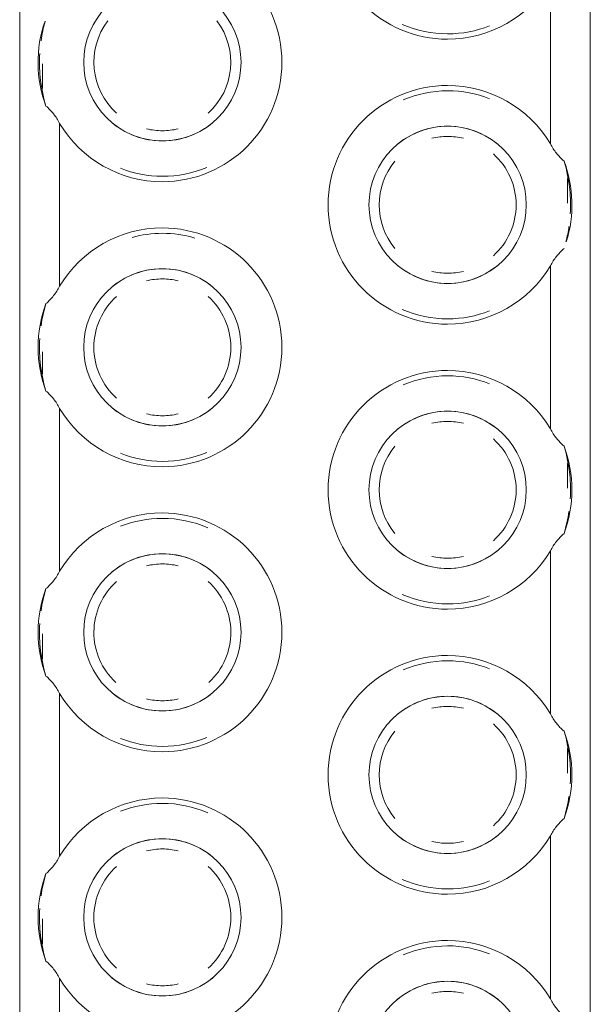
# Model space of a CAD drawing. Header units: millimetres. Extents: x 198345 to 441227, y -23587 to 80066.
# Tile 65 of 79: x 376442 to 376492, y 62467 to 62554. Entities that reach past the tile are written whole.
import ezdxf

# ---------------------------------------------------------------- set-up
doc = ezdxf.new("R2010")
doc.units = ezdxf.units.MM
doc.layers.add('CA_IMPORTY18', color=8, linetype='Continuous', lineweight=9)

# ---------------------------------------------------------------- blocks, each defined once
blk = doc.blocks.new('ocelová kce final - 11542_003_OK-HALA_TaO-2_ET_AciS_2025-05-29_upr_dwg-2597525-PŮDORYS _6_160 _ vestavek V9')
at = {"layer": 'CA_IMPORTY18', "color": 57}
for p, q in [((264645, 62775), (264645, 62375)), ((264645, 62775), (264645, 62375)), ((264695, 62375), (264695, 62775)), ((264695, 62375), (264695, 62775)), ((264691.5, 62542.854), (264691.5, 62557.146)), ((264647, 62547.69), (264647, 62549.866)), ((264647, 62547.69), (264647, 62549.866)), ((264647, 62547.69), (264647, 62549.866)), ((264647, 62547.69), (264647, 62549.866)), ((264647, 62547.69), (264647, 62549.866)), ((264647, 62547.69), (264647, 62549.866)), ((264647, 62547.69), (264647, 62549.866)), ((264648.5, 62544.646), (264648.5, 62530.354)), ((264693, 62537.634), (264693, 62539.81)), ((264693, 62537.634), (264693, 62539.81)), ((264693, 62537.634), (264693, 62539.81)), ((264693, 62537.634), (264693, 62539.81)), ((264693, 62537.634), (264693, 62539.81)), ((264693, 62537.634), (264693, 62539.81)), ((264693, 62537.634), (264693, 62539.81)), ((264691.5, 62517.854), (264691.5, 62532.146)), ((264647, 62522.69), (264647, 62524.611)), ((264647, 62522.69), (264647, 62524.611)), ((264647, 62522.69), (264647, 62524.611)), ((264647, 62522.69), (264647, 62524.611)), ((264647, 62522.69), (264647, 62524.611)), ((264647, 62522.69), (264647, 62524.611)), ((264647, 62522.69), (264647, 62524.611)), ((264648.5, 62519.646), (264648.5, 62505.354)), ((264693, 62512.634), (264693, 62514.81)), ((264693, 62512.634), (264693, 62514.81)), ((264693, 62512.634), (264693, 62514.81)), ((264693, 62512.634), (264693, 62514.81)), ((264693, 62512.634), (264693, 62514.81)), ((264693, 62512.634), (264693, 62514.81)), ((264693, 62512.634), (264693, 62514.81)), ((264691.5, 62492.854), (264691.5, 62507.146)), ((264647, 62497.69), (264647, 62499.866)), ((264647, 62497.69), (264647, 62499.866)), ((264647, 62497.69), (264647, 62499.866)), ((264647, 62497.69), (264647, 62499.866)), ((264647, 62497.69), (264647, 62499.866)), ((264647, 62497.69), (264647, 62499.866)), ((264647, 62497.69), (264647, 62499.866)), ((264648.5, 62494.646), (264648.5, 62480.354)), ((264693, 62487.634), (264693, 62489.81)), ((264693, 62487.634), (264693, 62489.81)), ((264693, 62487.634), (264693, 62489.81)), ((264693, 62487.634), (264693, 62489.81)), ((264693, 62487.634), (264693, 62489.81)), ((264693, 62487.634), (264693, 62489.81)), ((264693, 62487.634), (264693, 62489.81)), ((264691.5, 62467.854), (264691.5, 62482.146)), ((264647, 62472.69), (264647, 62474.866)), ((264647, 62472.69), (264647, 62474.866)), ((264647, 62472.69), (264647, 62474.866)), ((264647, 62472.69), (264647, 62474.866)), ((264647, 62472.69), (264647, 62474.866)), ((264647, 62472.69), (264647, 62474.866)), ((264647, 62472.69), (264647, 62474.866)), ((264648.5, 62469.646), (264648.5, 62455.354))]:
    blk.add_line(p, q, dxfattribs=at)
for centre, radius, start, end in [((264682.5, 62562.5), 10.472, 90, 270), ((264657.5, 62550), 10.472, 270, 90), ((264682.5, 62562.5), 10.472, 270, 329.25192), ((264657.5, 62550), 6.894, 90, 270), ((264657.5, 62550), 6.894, 270, 90), ((264657.5, 62550), 10.894, 160.72759, 200.60852), ((264657.5, 62550), 6, 142.62523, 228.12088), ((264657.5, 62550), 6, 142.62523, 228.12088), ((264657.5, 62550), 6, 142.62523, 228.12088), ((264657.5, 62550), 6, 142.62523, 228.12088), ((264657.5, 62550), 6, 142.62523, 228.12088), ((264657.5, 62550), 6, 142.62523, 228.12088), ((264657.5, 62550), 6, 142.62523, 228.12088), ((264657.5, 62550), 6, 311.88393, 37.36263), ((264657.5, 62550), 6, 311.88393, 37.36263), ((264657.5, 62550), 6, 311.88393, 37.36263), ((264657.5, 62550), 6, 311.88393, 37.36263), ((264657.5, 62550), 6, 311.88393, 37.36263), ((264657.5, 62550), 6, 311.88393, 37.36263), ((264657.5, 62550), 6, 311.88393, 37.36263), ((264682.5, 62562.5), 10, 246.54219, 270), ((264682.5, 62562.5), 10, 246.54219, 270), ((264682.5, 62562.5), 10, 246.54219, 270), ((264682.5, 62562.5), 10, 246.54219, 270), ((264682.5, 62562.5), 10, 246.54219, 270), ((264682.5, 62562.5), 10, 246.54219, 270), ((264682.5, 62562.5), 10, 246.54219, 270), ((264682.5, 62562.5), 10, 270, 291.57875), ((264682.5, 62562.5), 10, 270, 291.57875), ((264682.5, 62562.5), 10, 270, 291.57875), ((264682.5, 62562.5), 10, 270, 291.57875), ((264682.5, 62562.5), 10, 270, 291.57875), ((264682.5, 62562.5), 10, 270, 291.57875), ((264682.5, 62562.5), 10, 270, 291.57875), ((264682.5, 62537.5), 10.472, 90, 270), ((264682.5, 62537.5), 10, 90, 112.85649), ((264682.5, 62537.5), 10, 90, 112.85649), ((264682.5, 62537.5), 10, 90, 112.85649), ((264682.5, 62537.5), 10, 90, 112.85649), ((264682.5, 62537.5), 10, 90, 112.85649), ((264682.5, 62537.5), 10, 90, 112.85649), ((264682.5, 62537.5), 10, 90, 112.85649), ((264682.5, 62537.5), 10.472, 30.74808, 90), ((264682.5, 62537.5), 10, 68.42392, 90), ((264682.5, 62537.5), 10, 68.42392, 90), ((264682.5, 62537.5), 10, 68.42392, 90), ((264682.5, 62537.5), 10, 68.42392, 90), ((264682.5, 62537.5), 10, 68.42392, 90), ((264682.5, 62537.5), 10, 68.42392, 90), ((264682.5, 62537.5), 10, 68.42392, 90), ((264657.5, 62550), 10.472, 210.74808, 270), ((264657.5, 62550), 6.894, 230, 270), ((264657.5, 62550), 6.894, 230, 270), ((264657.5, 62550), 6.894, 230, 270), ((264657.5, 62550), 6.894, 230, 270), ((264657.5, 62550), 6.894, 230, 270), ((264657.5, 62550), 6.894, 230, 270), ((264657.5, 62550), 6, 256.62838, 270), ((264657.5, 62550), 6, 256.62838, 270), ((264657.5, 62550), 6, 256.62838, 270), ((264657.5, 62550), 6, 256.62838, 270), ((264657.5, 62550), 6, 256.62838, 270), ((264657.5, 62550), 6, 256.62838, 270), ((264657.5, 62550), 6, 256.62838, 270), ((264657.5, 62550), 6.894, 270, 310), ((264657.5, 62550), 6.894, 270, 310), ((264657.5, 62550), 6.894, 270, 310), ((264657.5, 62550), 6.894, 270, 310), ((264657.5, 62550), 6.894, 270, 310), ((264657.5, 62550), 6.894, 270, 310), ((264657.5, 62550), 6, 270, 283.36241), ((264657.5, 62550), 6, 270, 283.36241), ((264657.5, 62550), 6, 270, 283.36241), ((264657.5, 62550), 6, 270, 283.36241), ((264657.5, 62550), 6, 270, 283.36241), ((264657.5, 62550), 6, 270, 283.36241), ((264657.5, 62550), 6, 270, 283.36241), ((264682.5, 62537.5), 6.894, 90, 270), ((264682.5, 62537.5), 6.894, 90, 130), ((264682.5, 62537.5), 6.894, 90, 130), ((264682.5, 62537.5), 6.894, 90, 130), ((264682.5, 62537.5), 6.894, 90, 130), ((264682.5, 62537.5), 6.894, 90, 130), ((264682.5, 62537.5), 6.894, 90, 130), ((264682.5, 62537.5), 6.894, 270, 90), ((264682.5, 62537.5), 6.894, 50, 90), ((264682.5, 62537.5), 6.894, 50, 90), ((264682.5, 62537.5), 6.894, 50, 90), ((264682.5, 62537.5), 6.894, 50, 90), ((264682.5, 62537.5), 6.894, 50, 90), ((264682.5, 62537.5), 6.894, 50, 90), ((264682.5, 62537.5), 6, 90, 103.36241), ((264682.5, 62537.5), 6, 90, 103.36241), ((264682.5, 62537.5), 6, 90, 103.36241), ((264682.5, 62537.5), 6, 90, 103.36241), ((264682.5, 62537.5), 6, 90, 103.36241), ((264682.5, 62537.5), 6, 90, 103.36241), ((264682.5, 62537.5), 6, 90, 103.36241), ((264682.5, 62537.5), 6, 76.62838, 90), ((264682.5, 62537.5), 6, 76.62838, 90), ((264682.5, 62537.5), 6, 76.62838, 90), ((264682.5, 62537.5), 6, 76.62838, 90), ((264682.5, 62537.5), 6, 76.62838, 90), ((264682.5, 62537.5), 6, 76.62838, 90), ((264682.5, 62537.5), 6, 76.62838, 90), ((264682.5, 62537.5), 6, 311.88393, 48.12088), ((264682.5, 62537.5), 6, 311.88393, 48.12088), ((264682.5, 62537.5), 6, 311.88393, 48.12088), ((264682.5, 62537.5), 6, 311.88393, 48.12088), ((264682.5, 62537.5), 6, 311.88393, 48.12088), ((264682.5, 62537.5), 6, 311.88393, 48.12088), ((264682.5, 62537.5), 6, 311.88393, 48.12088), ((264657.5, 62550), 10, 248.3971, 270), ((264657.5, 62550), 10, 248.3971, 270), ((264657.5, 62550), 10, 248.3971, 270), ((264657.5, 62550), 10, 248.3971, 270), ((264657.5, 62550), 10, 248.3971, 270), ((264657.5, 62550), 10, 248.3971, 270), ((264657.5, 62550), 10, 248.3971, 270), ((264657.5, 62550), 10, 270, 292.89105), ((264657.5, 62550), 10, 270, 292.89105), ((264657.5, 62550), 10, 270, 292.89105), ((264657.5, 62550), 10, 270, 292.89105), ((264657.5, 62550), 10, 270, 292.89105), ((264657.5, 62550), 10, 270, 292.89105), ((264657.5, 62550), 10, 270, 292.89105), ((264682.5, 62537.5), 6, 140.39221, 219.5962), ((264682.5, 62537.5), 6, 140.39221, 219.5962), ((264682.5, 62537.5), 6, 140.39221, 219.5962), ((264682.5, 62537.5), 6, 140.39221, 219.5962), ((264682.5, 62537.5), 6, 140.39221, 219.5962), ((264682.5, 62537.5), 6, 140.39221, 219.5962), ((264682.5, 62537.5), 6, 140.39221, 219.5962), ((264682.5, 62537.5), 10.894, 342.67306, 20.60852), ((264657.5, 62525), 10.472, 90, 149.25192), ((264657.5, 62525), 10.472, 270, 90), ((264657.5, 62525), 10, 90, 105.37532), ((264657.5, 62525), 10, 90, 105.37532), ((264657.5, 62525), 10, 90, 105.37532), ((264657.5, 62525), 10, 90, 105.37532), ((264657.5, 62525), 10, 90, 105.37532), ((264657.5, 62525), 10, 90, 105.37532), ((264657.5, 62525), 10, 90, 105.37532), ((264657.5, 62525), 10, 73.51864, 90), ((264657.5, 62525), 10, 73.51864, 90), ((264657.5, 62525), 10, 73.51864, 90), ((264657.5, 62525), 10, 73.51864, 90), ((264657.5, 62525), 10, 73.51864, 90), ((264657.5, 62525), 10, 73.51864, 90), ((264657.5, 62525), 10, 73.51864, 90), ((264657.5, 62525), 6.894, 90, 270), ((264657.5, 62525), 6.894, 90, 130), ((264657.5, 62525), 6.894, 90, 130), ((264657.5, 62525), 6.894, 90, 130), ((264657.5, 62525), 6.894, 90, 130), ((264657.5, 62525), 6.894, 90, 130), ((264657.5, 62525), 6.894, 90, 130), ((264657.5, 62525), 6.894, 270, 90), ((264657.5, 62525), 6.894, 50, 90), ((264657.5, 62525), 6.894, 50, 90), ((264657.5, 62525), 6.894, 50, 90), ((264657.5, 62525), 6.894, 50, 90), ((264657.5, 62525), 6.894, 50, 90), ((264657.5, 62525), 6.894, 50, 90), ((264682.5, 62537.5), 6.894, 230, 270), ((264682.5, 62537.5), 6.894, 230, 270), ((264682.5, 62537.5), 6.894, 230, 270), ((264682.5, 62537.5), 6.894, 230, 270), ((264682.5, 62537.5), 6.894, 230, 270), ((264682.5, 62537.5), 6.894, 230, 270), ((264682.5, 62537.5), 6.894, 270, 310), ((264682.5, 62537.5), 6.894, 270, 310), ((264682.5, 62537.5), 6.894, 270, 310), ((264682.5, 62537.5), 6.894, 270, 310), ((264682.5, 62537.5), 6.894, 270, 310), ((264682.5, 62537.5), 6.894, 270, 310), ((264682.5, 62537.5), 10.472, 270, 329.25192), ((264657.5, 62525), 6, 90, 103.36241), ((264657.5, 62525), 6, 90, 103.36241), ((264657.5, 62525), 6, 90, 103.36241), ((264657.5, 62525), 6, 90, 103.36241), ((264657.5, 62525), 6, 90, 103.36241), ((264657.5, 62525), 6, 90, 103.36241), ((264657.5, 62525), 6, 90, 103.36241), ((264657.5, 62525), 6, 76.62838, 90), ((264657.5, 62525), 6, 76.62838, 90), ((264657.5, 62525), 6, 76.62838, 90), ((264657.5, 62525), 6, 76.62838, 90), ((264657.5, 62525), 6, 76.62838, 90), ((264657.5, 62525), 6, 76.62838, 90), ((264657.5, 62525), 6, 76.62838, 90), ((264682.5, 62537.5), 6, 256.62838, 270), ((264682.5, 62537.5), 6, 256.62838, 270), ((264682.5, 62537.5), 6, 256.62838, 270), ((264682.5, 62537.5), 6, 256.62838, 270), ((264682.5, 62537.5), 6, 256.62838, 270), ((264682.5, 62537.5), 6, 256.62838, 270), ((264682.5, 62537.5), 6, 256.62838, 270), ((264682.5, 62537.5), 6, 270, 283.36241), ((264682.5, 62537.5), 6, 270, 283.36241), ((264682.5, 62537.5), 6, 270, 283.36241), ((264682.5, 62537.5), 6, 270, 283.36241), ((264682.5, 62537.5), 6, 270, 283.36241), ((264682.5, 62537.5), 6, 270, 283.36241), ((264682.5, 62537.5), 6, 270, 283.36241), ((264657.5, 62525), 6, 131.88393, 228.12088), ((264657.5, 62525), 6, 131.88393, 228.12088), ((264657.5, 62525), 6, 131.88393, 228.12088), ((264657.5, 62525), 6, 131.88393, 228.12088), ((264657.5, 62525), 6, 131.88393, 228.12088), ((264657.5, 62525), 6, 131.88393, 228.12088), ((264657.5, 62525), 6, 131.88393, 228.12088), ((264657.5, 62525), 6, 311.88393, 48.12088), ((264657.5, 62525), 6, 311.88393, 48.12088), ((264657.5, 62525), 6, 311.88393, 48.12088), ((264657.5, 62525), 6, 311.88393, 48.12088), ((264657.5, 62525), 6, 311.88393, 48.12088), ((264657.5, 62525), 6, 311.88393, 48.12088), ((264657.5, 62525), 6, 311.88393, 48.12088), ((264657.5, 62525), 10.894, 159.39148, 200.60852), ((264682.5, 62537.5), 10, 246.54219, 270), ((264682.5, 62537.5), 10, 246.54219, 270), ((264682.5, 62537.5), 10, 246.54219, 270), ((264682.5, 62537.5), 10, 246.54219, 270), ((264682.5, 62537.5), 10, 246.54219, 270), ((264682.5, 62537.5), 10, 246.54219, 270), ((264682.5, 62537.5), 10, 246.54219, 270), ((264682.5, 62537.5), 10, 270, 291.57875), ((264682.5, 62537.5), 10, 270, 291.57875), ((264682.5, 62537.5), 10, 270, 291.57875), ((264682.5, 62537.5), 10, 270, 291.57875), ((264682.5, 62537.5), 10, 270, 291.57875), ((264682.5, 62537.5), 10, 270, 291.57875), ((264682.5, 62537.5), 10, 270, 291.57875), ((264682.5, 62512.5), 10.472, 90, 270), ((264682.5, 62512.5), 10, 90, 112.85649), ((264682.5, 62512.5), 10, 90, 112.85649), ((264682.5, 62512.5), 10, 90, 112.85649), ((264682.5, 62512.5), 10, 90, 112.85649), ((264682.5, 62512.5), 10, 90, 112.85649), ((264682.5, 62512.5), 10, 90, 112.85649), ((264682.5, 62512.5), 10, 90, 112.85649), ((264682.5, 62512.5), 10.472, 30.74808, 90), ((264682.5, 62512.5), 10, 68.42392, 90), ((264682.5, 62512.5), 10, 68.42392, 90), ((264682.5, 62512.5), 10, 68.42392, 90), ((264682.5, 62512.5), 10, 68.42392, 90), ((264682.5, 62512.5), 10, 68.42392, 90), ((264682.5, 62512.5), 10, 68.42392, 90), ((264682.5, 62512.5), 10, 68.42392, 90), ((264657.5, 62525), 10.472, 210.74808, 270), ((264657.5, 62525), 6.894, 230, 270), ((264657.5, 62525), 6.894, 230, 270), ((264657.5, 62525), 6.894, 230, 270), ((264657.5, 62525), 6.894, 230, 270), ((264657.5, 62525), 6.894, 230, 270), ((264657.5, 62525), 6.894, 230, 270), ((264657.5, 62525), 6, 256.62838, 270), ((264657.5, 62525), 6, 256.62838, 270), ((264657.5, 62525), 6, 256.62838, 270), ((264657.5, 62525), 6, 256.62838, 270), ((264657.5, 62525), 6, 256.62838, 270), ((264657.5, 62525), 6, 256.62838, 270), ((264657.5, 62525), 6, 256.62838, 270), ((264657.5, 62525), 6.894, 270, 310), ((264657.5, 62525), 6.894, 270, 310), ((264657.5, 62525), 6.894, 270, 310), ((264657.5, 62525), 6.894, 270, 310), ((264657.5, 62525), 6.894, 270, 310), ((264657.5, 62525), 6.894, 270, 310), ((264657.5, 62525), 6, 270, 283.36241), ((264657.5, 62525), 6, 270, 283.36241), ((264657.5, 62525), 6, 270, 283.36241), ((264657.5, 62525), 6, 270, 283.36241), ((264657.5, 62525), 6, 270, 283.36241), ((264657.5, 62525), 6, 270, 283.36241), ((264657.5, 62525), 6, 270, 283.36241), ((264682.5, 62512.5), 6.894, 90, 270), ((264682.5, 62512.5), 6.894, 90, 130), ((264682.5, 62512.5), 6.894, 90, 130), ((264682.5, 62512.5), 6.894, 90, 130), ((264682.5, 62512.5), 6.894, 90, 130), ((264682.5, 62512.5), 6.894, 90, 130), ((264682.5, 62512.5), 6.894, 90, 130), ((264682.5, 62512.5), 6.894, 270, 90), ((264682.5, 62512.5), 6.894, 50, 90), ((264682.5, 62512.5), 6.894, 50, 90), ((264682.5, 62512.5), 6.894, 50, 90), ((264682.5, 62512.5), 6.894, 50, 90), ((264682.5, 62512.5), 6.894, 50, 90), ((264682.5, 62512.5), 6.894, 50, 90), ((264682.5, 62512.5), 6, 90, 103.36241), ((264682.5, 62512.5), 6, 90, 103.36241), ((264682.5, 62512.5), 6, 90, 103.36241), ((264682.5, 62512.5), 6, 90, 103.36241), ((264682.5, 62512.5), 6, 90, 103.36241), ((264682.5, 62512.5), 6, 90, 103.36241), ((264682.5, 62512.5), 6, 90, 103.36241), ((264682.5, 62512.5), 6, 76.62838, 90), ((264682.5, 62512.5), 6, 76.62838, 90), ((264682.5, 62512.5), 6, 76.62838, 90), ((264682.5, 62512.5), 6, 76.62838, 90), ((264682.5, 62512.5), 6, 76.62838, 90), ((264682.5, 62512.5), 6, 76.62838, 90), ((264682.5, 62512.5), 6, 76.62838, 90), ((264682.5, 62512.5), 6, 140.39221, 219.5962), ((264682.5, 62512.5), 6, 140.39221, 219.5962), ((264682.5, 62512.5), 6, 140.39221, 219.5962), ((264682.5, 62512.5), 6, 140.39221, 219.5962), ((264682.5, 62512.5), 6, 140.39221, 219.5962), ((264682.5, 62512.5), 6, 140.39221, 219.5962), ((264682.5, 62512.5), 6, 140.39221, 219.5962), ((264682.5, 62512.5), 6, 311.88393, 48.12088), ((264682.5, 62512.5), 6, 311.88393, 48.12088), ((264682.5, 62512.5), 6, 311.88393, 48.12088), ((264682.5, 62512.5), 6, 311.88393, 48.12088), ((264682.5, 62512.5), 6, 311.88393, 48.12088), ((264682.5, 62512.5), 6, 311.88393, 48.12088), ((264682.5, 62512.5), 6, 311.88393, 48.12088), ((264682.5, 62512.5), 10.894, 339.39148, 20.60852), ((264657.5, 62525), 10, 248.3971, 270), ((264657.5, 62525), 10, 248.3971, 270), ((264657.5, 62525), 10, 248.3971, 270), ((264657.5, 62525), 10, 248.3971, 270), ((264657.5, 62525), 10, 248.3971, 270), ((264657.5, 62525), 10, 248.3971, 270), ((264657.5, 62525), 10, 248.3971, 270), ((264657.5, 62525), 10, 270, 292.89105), ((264657.5, 62525), 10, 270, 292.89105), ((264657.5, 62525), 10, 270, 292.89105), ((264657.5, 62525), 10, 270, 292.89105), ((264657.5, 62525), 10, 270, 292.89105), ((264657.5, 62525), 10, 270, 292.89105), ((264657.5, 62525), 10, 270, 292.89105), ((264657.5, 62500), 10.472, 90, 149.25192), ((264657.5, 62500), 10.472, 270, 90), ((264657.5, 62500), 10, 90, 111.55195), ((264657.5, 62500), 10, 90, 111.55195), ((264657.5, 62500), 10, 90, 111.55195), ((264657.5, 62500), 10, 90, 111.55195), ((264657.5, 62500), 10, 90, 111.55195), ((264657.5, 62500), 10, 90, 111.55195), ((264657.5, 62500), 10, 90, 111.55195), ((264657.5, 62500), 10, 66.58979, 90), ((264657.5, 62500), 10, 66.58979, 90), ((264657.5, 62500), 10, 66.58979, 90), ((264657.5, 62500), 10, 66.58979, 90), ((264657.5, 62500), 10, 66.58979, 90), ((264657.5, 62500), 10, 66.58979, 90), ((264657.5, 62500), 10, 66.58979, 90), ((264657.5, 62500), 6.894, 90, 270), ((264657.5, 62500), 6.894, 90, 129.79717), ((264657.5, 62500), 6.894, 90, 129.79717), ((264657.5, 62500), 6.894, 90, 129.79717), ((264657.5, 62500), 6.894, 90, 129.79717), ((264657.5, 62500), 6.894, 90, 129.79717), ((264657.5, 62500), 6.894, 90, 129.79717), ((264657.5, 62500), 6.894, 270, 90), ((264657.5, 62500), 6.894, 50, 90), ((264657.5, 62500), 6.894, 50, 90), ((264657.5, 62500), 6.894, 50, 90), ((264657.5, 62500), 6.894, 50, 90), ((264657.5, 62500), 6.894, 50, 90), ((264657.5, 62500), 6.894, 50, 90), ((264682.5, 62512.5), 6.894, 230, 270), ((264682.5, 62512.5), 6.894, 230, 270), ((264682.5, 62512.5), 6.894, 230, 270), ((264682.5, 62512.5), 6.894, 230, 270), ((264682.5, 62512.5), 6.894, 230, 270), ((264682.5, 62512.5), 6.894, 230, 270), ((264682.5, 62512.5), 6.894, 270, 310), ((264682.5, 62512.5), 6.894, 270, 310), ((264682.5, 62512.5), 6.894, 270, 310), ((264682.5, 62512.5), 6.894, 270, 310), ((264682.5, 62512.5), 6.894, 270, 310), ((264682.5, 62512.5), 6.894, 270, 310), ((264682.5, 62512.5), 10.472, 270, 329.25192), ((264657.5, 62500), 6, 90, 103.36241), ((264657.5, 62500), 6, 90, 103.36241), ((264657.5, 62500), 6, 90, 103.36241), ((264657.5, 62500), 6, 90, 103.36241), ((264657.5, 62500), 6, 90, 103.36241), ((264657.5, 62500), 6, 90, 103.36241), ((264657.5, 62500), 6, 90, 103.36241), ((264657.5, 62500), 6, 76.62838, 90), ((264657.5, 62500), 6, 76.62838, 90), ((264657.5, 62500), 6, 76.62838, 90), ((264657.5, 62500), 6, 76.62838, 90), ((264657.5, 62500), 6, 76.62838, 90), ((264657.5, 62500), 6, 76.62838, 90), ((264657.5, 62500), 6, 76.62838, 90), ((264682.5, 62512.5), 6, 256.62838, 270), ((264682.5, 62512.5), 6, 256.62838, 270), ((264682.5, 62512.5), 6, 256.62838, 270), ((264682.5, 62512.5), 6, 256.62838, 270), ((264682.5, 62512.5), 6, 256.62838, 270), ((264682.5, 62512.5), 6, 256.62838, 270), ((264682.5, 62512.5), 6, 256.62838, 270), ((264682.5, 62512.5), 6, 270, 283.36241), ((264682.5, 62512.5), 6, 270, 283.36241), ((264682.5, 62512.5), 6, 270, 283.36241), ((264682.5, 62512.5), 6, 270, 283.36241), ((264682.5, 62512.5), 6, 270, 283.36241), ((264682.5, 62512.5), 6, 270, 283.36241), ((264682.5, 62512.5), 6, 270, 283.36241), ((264657.5, 62500), 6, 131.88393, 227.10212), ((264657.5, 62500), 6, 131.88393, 227.10212), ((264657.5, 62500), 6, 131.88393, 227.10212), ((264657.5, 62500), 6, 131.88393, 227.10212), ((264657.5, 62500), 6, 131.88393, 227.10212), ((264657.5, 62500), 6, 131.88393, 227.10212), ((264657.5, 62500), 6, 131.88393, 227.10212), ((264657.5, 62500), 6, 312.88742, 48.12088), ((264657.5, 62500), 6, 312.88742, 48.12088), ((264657.5, 62500), 6, 312.88742, 48.12088), ((264657.5, 62500), 6, 312.88742, 48.12088), ((264657.5, 62500), 6, 312.88742, 48.12088), ((264657.5, 62500), 6, 312.88742, 48.12088), ((264657.5, 62500), 6, 312.88742, 48.12088), ((264657.5, 62500), 10.894, 159.39148, 200.60852), ((264682.5, 62512.5), 10, 246.54219, 270), ((264682.5, 62512.5), 10, 246.54219, 270), ((264682.5, 62512.5), 10, 246.54219, 270), ((264682.5, 62512.5), 10, 246.54219, 270), ((264682.5, 62512.5), 10, 246.54219, 270), ((264682.5, 62512.5), 10, 246.54219, 270), ((264682.5, 62512.5), 10, 246.54219, 270), ((264682.5, 62512.5), 10, 270, 291.57875), ((264682.5, 62512.5), 10, 270, 291.57875), ((264682.5, 62512.5), 10, 270, 291.57875), ((264682.5, 62512.5), 10, 270, 291.57875), ((264682.5, 62512.5), 10, 270, 291.57875), ((264682.5, 62512.5), 10, 270, 291.57875), ((264682.5, 62512.5), 10, 270, 291.57875), ((264682.5, 62487.5), 10.472, 90, 270), ((264682.5, 62487.5), 10, 90, 112.85649), ((264682.5, 62487.5), 10, 90, 112.85649), ((264682.5, 62487.5), 10, 90, 112.85649), ((264682.5, 62487.5), 10, 90, 112.85649), ((264682.5, 62487.5), 10, 90, 112.85649), ((264682.5, 62487.5), 10, 90, 112.85649), ((264682.5, 62487.5), 10, 90, 112.85649), ((264682.5, 62487.5), 10.472, 30.74808, 90), ((264682.5, 62487.5), 10, 68.42392, 90), ((264682.5, 62487.5), 10, 68.42392, 90), ((264682.5, 62487.5), 10, 68.42392, 90), ((264682.5, 62487.5), 10, 68.42392, 90), ((264682.5, 62487.5), 10, 68.42392, 90), ((264682.5, 62487.5), 10, 68.42392, 90), ((264682.5, 62487.5), 10, 68.42392, 90), ((264657.5, 62500), 10.472, 210.74808, 270), ((264657.5, 62500), 6.894, 230, 270), ((264657.5, 62500), 6.894, 230, 270), ((264657.5, 62500), 6.894, 230, 270), ((264657.5, 62500), 6.894, 230, 270), ((264657.5, 62500), 6.894, 230, 270), ((264657.5, 62500), 6.894, 230, 270), ((264657.5, 62500), 6, 256.62838, 270), ((264657.5, 62500), 6, 256.62838, 270), ((264657.5, 62500), 6, 256.62838, 270), ((264657.5, 62500), 6, 256.62838, 270), ((264657.5, 62500), 6, 256.62838, 270), ((264657.5, 62500), 6, 256.62838, 270), ((264657.5, 62500), 6, 256.62838, 270), ((264657.5, 62500), 6.894, 270, 310), ((264657.5, 62500), 6.894, 270, 310), ((264657.5, 62500), 6.894, 270, 310), ((264657.5, 62500), 6.894, 270, 310), ((264657.5, 62500), 6.894, 270, 310), ((264657.5, 62500), 6.894, 270, 310), ((264657.5, 62500), 6, 270, 283.36241), ((264657.5, 62500), 6, 270, 283.36241), ((264657.5, 62500), 6, 270, 283.36241), ((264657.5, 62500), 6, 270, 283.36241), ((264657.5, 62500), 6, 270, 283.36241), ((264657.5, 62500), 6, 270, 283.36241), ((264657.5, 62500), 6, 270, 283.36241), ((264682.5, 62487.5), 6.894, 90, 270), ((264682.5, 62487.5), 6.894, 90, 130), ((264682.5, 62487.5), 6.894, 90, 130), ((264682.5, 62487.5), 6.894, 90, 130), ((264682.5, 62487.5), 6.894, 90, 130), ((264682.5, 62487.5), 6.894, 90, 130), ((264682.5, 62487.5), 6.894, 90, 130), ((264682.5, 62487.5), 6.894, 270, 90), ((264682.5, 62487.5), 6.894, 50, 90), ((264682.5, 62487.5), 6.894, 50, 90), ((264682.5, 62487.5), 6.894, 50, 90), ((264682.5, 62487.5), 6.894, 50, 90), ((264682.5, 62487.5), 6.894, 50, 90), ((264682.5, 62487.5), 6.894, 50, 90), ((264682.5, 62487.5), 6, 90, 103.36241), ((264682.5, 62487.5), 6, 90, 103.36241), ((264682.5, 62487.5), 6, 90, 103.36241), ((264682.5, 62487.5), 6, 90, 103.36241), ((264682.5, 62487.5), 6, 90, 103.36241), ((264682.5, 62487.5), 6, 90, 103.36241), ((264682.5, 62487.5), 6, 90, 103.36241), ((264682.5, 62487.5), 6, 76.62838, 90), ((264682.5, 62487.5), 6, 76.62838, 90), ((264682.5, 62487.5), 6, 76.62838, 90), ((264682.5, 62487.5), 6, 76.62838, 90), ((264682.5, 62487.5), 6, 76.62838, 90), ((264682.5, 62487.5), 6, 76.62838, 90), ((264682.5, 62487.5), 6, 76.62838, 90), ((264682.5, 62487.5), 6, 140.39221, 219.5962), ((264682.5, 62487.5), 6, 140.39221, 219.5962), ((264682.5, 62487.5), 6, 140.39221, 219.5962), ((264682.5, 62487.5), 6, 140.39221, 219.5962), ((264682.5, 62487.5), 6, 140.39221, 219.5962), ((264682.5, 62487.5), 6, 140.39221, 219.5962), ((264682.5, 62487.5), 6, 140.39221, 219.5962), ((264682.5, 62487.5), 6, 311.88393, 48.12088), ((264682.5, 62487.5), 6, 311.88393, 48.12088), ((264682.5, 62487.5), 6, 311.88393, 48.12088), ((264682.5, 62487.5), 6, 311.88393, 48.12088), ((264682.5, 62487.5), 6, 311.88393, 48.12088), ((264682.5, 62487.5), 6, 311.88393, 48.12088), ((264682.5, 62487.5), 6, 311.88393, 48.12088), ((264682.5, 62487.5), 10.894, 339.39148, 20.60852), ((264657.5, 62500), 10, 248.3971, 270), ((264657.5, 62500), 10, 248.3971, 270), ((264657.5, 62500), 10, 248.3971, 270), ((264657.5, 62500), 10, 248.3971, 270), ((264657.5, 62500), 10, 248.3971, 270), ((264657.5, 62500), 10, 248.3971, 270), ((264657.5, 62500), 10, 248.3971, 270), ((264657.5, 62500), 10, 270, 292.89105), ((264657.5, 62500), 10, 270, 292.89105), ((264657.5, 62500), 10, 270, 292.89105), ((264657.5, 62500), 10, 270, 292.89105), ((264657.5, 62500), 10, 270, 292.89105), ((264657.5, 62500), 10, 270, 292.89105), ((264657.5, 62500), 10, 270, 292.89105), ((264657.5, 62475), 10.472, 90, 149.25192), ((264657.5, 62475), 10.472, 270, 90), ((264657.5, 62475), 10, 90, 111.55195), ((264657.5, 62475), 10, 90, 111.55195), ((264657.5, 62475), 10, 90, 111.55195), ((264657.5, 62475), 10, 90, 111.55195), ((264657.5, 62475), 10, 90, 111.55195), ((264657.5, 62475), 10, 90, 111.55195), ((264657.5, 62475), 10, 90, 111.55195), ((264657.5, 62475), 10, 66.58979, 90), ((264657.5, 62475), 10, 66.58979, 90), ((264657.5, 62475), 10, 66.58979, 90), ((264657.5, 62475), 10, 66.58979, 90), ((264657.5, 62475), 10, 66.58979, 90), ((264657.5, 62475), 10, 66.58979, 90), ((264657.5, 62475), 10, 66.58979, 90), ((264657.5, 62475), 6.894, 90, 270), ((264657.5, 62475), 6.894, 90, 130), ((264657.5, 62475), 6.894, 90, 130), ((264657.5, 62475), 6.894, 90, 130), ((264657.5, 62475), 6.894, 90, 130), ((264657.5, 62475), 6.894, 90, 130), ((264657.5, 62475), 6.894, 90, 130), ((264657.5, 62475), 6.894, 270, 90), ((264657.5, 62475), 6.894, 50, 90), ((264657.5, 62475), 6.894, 50, 90), ((264657.5, 62475), 6.894, 50, 90), ((264657.5, 62475), 6.894, 50, 90), ((264657.5, 62475), 6.894, 50, 90), ((264657.5, 62475), 6.894, 50, 90), ((264682.5, 62487.5), 6.894, 230, 270), ((264682.5, 62487.5), 6.894, 230, 270), ((264682.5, 62487.5), 6.894, 230, 270), ((264682.5, 62487.5), 6.894, 230, 270), ((264682.5, 62487.5), 6.894, 230, 270), ((264682.5, 62487.5), 6.894, 230, 270), ((264682.5, 62487.5), 6.894, 270, 310), ((264682.5, 62487.5), 6.894, 270, 310), ((264682.5, 62487.5), 6.894, 270, 310), ((264682.5, 62487.5), 6.894, 270, 310), ((264682.5, 62487.5), 6.894, 270, 310), ((264682.5, 62487.5), 6.894, 270, 310), ((264682.5, 62487.5), 10.472, 270, 329.25192), ((264657.5, 62475), 6, 90, 103.36241), ((264657.5, 62475), 6, 90, 103.36241), ((264657.5, 62475), 6, 90, 103.36241), ((264657.5, 62475), 6, 90, 103.36241), ((264657.5, 62475), 6, 90, 103.36241), ((264657.5, 62475), 6, 90, 103.36241), ((264657.5, 62475), 6, 90, 103.36241), ((264657.5, 62475), 6, 76.62838, 90), ((264657.5, 62475), 6, 76.62838, 90), ((264657.5, 62475), 6, 76.62838, 90), ((264657.5, 62475), 6, 76.62838, 90), ((264657.5, 62475), 6, 76.62838, 90), ((264657.5, 62475), 6, 76.62838, 90), ((264657.5, 62475), 6, 76.62838, 90), ((264682.5, 62487.5), 6, 256.62838, 270), ((264682.5, 62487.5), 6, 256.62838, 270), ((264682.5, 62487.5), 6, 256.62838, 270), ((264682.5, 62487.5), 6, 256.62838, 270), ((264682.5, 62487.5), 6, 256.62838, 270), ((264682.5, 62487.5), 6, 256.62838, 270), ((264682.5, 62487.5), 6, 256.62838, 270), ((264682.5, 62487.5), 6, 270, 283.36241), ((264682.5, 62487.5), 6, 270, 283.36241), ((264682.5, 62487.5), 6, 270, 283.36241), ((264682.5, 62487.5), 6, 270, 283.36241), ((264682.5, 62487.5), 6, 270, 283.36241), ((264682.5, 62487.5), 6, 270, 283.36241), ((264682.5, 62487.5), 6, 270, 283.36241), ((264657.5, 62475), 6, 131.88393, 228.12088), ((264657.5, 62475), 6, 131.88393, 228.12088), ((264657.5, 62475), 6, 131.88393, 228.12088), ((264657.5, 62475), 6, 131.88393, 228.12088), ((264657.5, 62475), 6, 131.88393, 228.12088), ((264657.5, 62475), 6, 131.88393, 228.12088), ((264657.5, 62475), 6, 131.88393, 228.12088), ((264657.5, 62475), 6, 311.88393, 48.12088), ((264657.5, 62475), 6, 311.88393, 48.12088), ((264657.5, 62475), 6, 311.88393, 48.12088), ((264657.5, 62475), 6, 311.88393, 48.12088), ((264657.5, 62475), 6, 311.88393, 48.12088), ((264657.5, 62475), 6, 311.88393, 48.12088), ((264657.5, 62475), 6, 311.88393, 48.12088), ((264657.5, 62475), 10.894, 159.39148, 200.60852), ((264682.5, 62487.5), 10, 246.54219, 270), ((264682.5, 62487.5), 10, 246.54219, 270), ((264682.5, 62487.5), 10, 246.54219, 270), ((264682.5, 62487.5), 10, 246.54219, 270), ((264682.5, 62487.5), 10, 246.54219, 270), ((264682.5, 62487.5), 10, 246.54219, 270), ((264682.5, 62487.5), 10, 246.54219, 270), ((264682.5, 62487.5), 10, 270, 291.57875), ((264682.5, 62487.5), 10, 270, 291.57875), ((264682.5, 62487.5), 10, 270, 291.57875), ((264682.5, 62487.5), 10, 270, 291.57875), ((264682.5, 62487.5), 10, 270, 291.57875), ((264682.5, 62487.5), 10, 270, 291.57875), ((264682.5, 62487.5), 10, 270, 291.57875), ((264682.5, 62462.5), 10.472, 90, 270), ((264682.5, 62462.5), 10, 90, 112.85649), ((264682.5, 62462.5), 10, 90, 112.85649), ((264682.5, 62462.5), 10, 90, 112.85649), ((264682.5, 62462.5), 10, 90, 112.85649), ((264682.5, 62462.5), 10, 90, 112.85649), ((264682.5, 62462.5), 10, 90, 112.85649), ((264682.5, 62462.5), 10, 90, 112.85649), ((264682.5, 62462.5), 10.472, 30.74808, 90), ((264682.5, 62462.5), 10, 68.42392, 90), ((264682.5, 62462.5), 10, 68.42392, 90), ((264682.5, 62462.5), 10, 68.42392, 90), ((264682.5, 62462.5), 10, 68.42392, 90), ((264682.5, 62462.5), 10, 68.42392, 90), ((264682.5, 62462.5), 10, 68.42392, 90), ((264682.5, 62462.5), 10, 68.42392, 90), ((264657.5, 62475), 6.894, 230, 270), ((264657.5, 62475), 6.894, 230, 270), ((264657.5, 62475), 6.894, 230, 270), ((264657.5, 62475), 6.894, 230, 270), ((264657.5, 62475), 6.894, 230, 270), ((264657.5, 62475), 6.894, 230, 270), ((264657.5, 62475), 6.894, 270, 310), ((264657.5, 62475), 6.894, 270, 310), ((264657.5, 62475), 6.894, 270, 310), ((264657.5, 62475), 6.894, 270, 310), ((264657.5, 62475), 6.894, 270, 310), ((264657.5, 62475), 6.894, 270, 310), ((264657.5, 62475), 10.472, 210.74808, 270), ((264657.5, 62475), 6, 256.62838, 270), ((264657.5, 62475), 6, 256.62838, 270), ((264657.5, 62475), 6, 256.62838, 270), ((264657.5, 62475), 6, 256.62838, 270), ((264657.5, 62475), 6, 256.62838, 270), ((264657.5, 62475), 6, 256.62838, 270), ((264657.5, 62475), 6, 256.62838, 270), ((264657.5, 62475), 6, 270, 283.36241), ((264657.5, 62475), 6, 270, 283.36241), ((264657.5, 62475), 6, 270, 283.36241), ((264657.5, 62475), 6, 270, 283.36241), ((264657.5, 62475), 6, 270, 283.36241), ((264657.5, 62475), 6, 270, 283.36241), ((264657.5, 62475), 6, 270, 283.36241), ((264682.5, 62462.5), 6.894, 90, 270), ((264682.5, 62462.5), 6.894, 90, 130), ((264682.5, 62462.5), 6.894, 90, 130), ((264682.5, 62462.5), 6.894, 90, 130), ((264682.5, 62462.5), 6.894, 90, 130), ((264682.5, 62462.5), 6.894, 90, 130), ((264682.5, 62462.5), 6.894, 90, 130), ((264682.5, 62462.5), 6.894, 270, 90), ((264682.5, 62462.5), 6.894, 50, 90), ((264682.5, 62462.5), 6.894, 50, 90), ((264682.5, 62462.5), 6.894, 50, 90), ((264682.5, 62462.5), 6.894, 50, 90), ((264682.5, 62462.5), 6.894, 50, 90), ((264682.5, 62462.5), 6.894, 50, 90), ((264682.5, 62462.5), 6, 90, 103.36241), ((264682.5, 62462.5), 6, 90, 103.36241), ((264682.5, 62462.5), 6, 90, 103.36241), ((264682.5, 62462.5), 6, 90, 103.36241), ((264682.5, 62462.5), 6, 90, 103.36241), ((264682.5, 62462.5), 6, 90, 103.36241), ((264682.5, 62462.5), 6, 90, 103.36241), ((264682.5, 62462.5), 6, 76.62838, 90), ((264682.5, 62462.5), 6, 76.62838, 90), ((264682.5, 62462.5), 6, 76.62838, 90), ((264682.5, 62462.5), 6, 76.62838, 90), ((264682.5, 62462.5), 6, 76.62838, 90), ((264682.5, 62462.5), 6, 76.62838, 90), ((264682.5, 62462.5), 6, 76.62838, 90)]:
    blk.add_arc(centre, radius, start, end, dxfattribs=at)
for points in [[(264646.868, 62551.89), (264646.948, 62552.463), (264647.067, 62553.029), (264647.23, 62553.591)], [(264646.799, 62548.703), (264646.734, 62549.39), (264646.721, 62550.088), (264646.76, 62550.779)], [(264646.799, 62548.703), (264646.734, 62549.39), (264646.721, 62550.088), (264646.76, 62550.779)], [(264646.799, 62548.703), (264646.734, 62549.39), (264646.721, 62550.088), (264646.76, 62550.779)], [(264646.799, 62548.703), (264646.734, 62549.39), (264646.721, 62550.088), (264646.76, 62550.779)], [(264646.799, 62548.703), (264646.734, 62549.39), (264646.721, 62550.088), (264646.76, 62550.779)], [(264646.799, 62548.703), (264646.734, 62549.39), (264646.721, 62550.088), (264646.76, 62550.779)], [(264648.5, 62544.646), (264648.348, 62544.942), (264647.991, 62545.491), (264647.542, 62545.955), (264647.303, 62546.165)], [(264692.697, 62541.335), (264692.449, 62541.549), (264692.009, 62542.009), (264691.66, 62542.553), (264691.5, 62542.854)], [(264693.201, 62538.797), (264693.266, 62538.11), (264693.279, 62537.412), (264693.24, 62536.721)], [(264693.201, 62538.797), (264693.266, 62538.11), (264693.279, 62537.412), (264693.24, 62536.721)], [(264693.201, 62538.797), (264693.266, 62538.11), (264693.279, 62537.412), (264693.24, 62536.721)], [(264693.201, 62538.797), (264693.266, 62538.11), (264693.279, 62537.412), (264693.24, 62536.721)], [(264693.201, 62538.797), (264693.266, 62538.11), (264693.279, 62537.412), (264693.24, 62536.721)], [(264693.201, 62538.797), (264693.266, 62538.11), (264693.279, 62537.412), (264693.24, 62536.721)], [(264693.132, 62535.61), (264693.068, 62535.157), (264692.981, 62534.709), (264692.867, 62534.264)], [(264691.5, 62532.146), (264691.659, 62532.446), (264692.008, 62532.989), (264692.448, 62533.449), (264692.697, 62533.665)], [(264647.303, 62528.835), (264647.543, 62529.046), (264647.993, 62529.511), (264648.349, 62530.059), (264648.5, 62530.354)], [(264646.868, 62526.89), (264646.96, 62527.546), (264647.102, 62528.192), (264647.303, 62528.835)], [(264646.799, 62523.703), (264646.734, 62524.39), (264646.721, 62525.088), (264646.76, 62525.779)], [(264646.799, 62523.703), (264646.734, 62524.39), (264646.721, 62525.088), (264646.76, 62525.779)], [(264646.799, 62523.703), (264646.734, 62524.39), (264646.721, 62525.088), (264646.76, 62525.779)], [(264646.799, 62523.703), (264646.734, 62524.39), (264646.721, 62525.088), (264646.76, 62525.779)], [(264646.799, 62523.703), (264646.734, 62524.39), (264646.721, 62525.088), (264646.76, 62525.779)], [(264646.799, 62523.703), (264646.734, 62524.39), (264646.721, 62525.088), (264646.76, 62525.779)], [(264648.5, 62519.646), (264648.348, 62519.942), (264647.991, 62520.491), (264647.542, 62520.955), (264647.303, 62521.165)], [(264692.697, 62516.335), (264692.449, 62516.549), (264692.009, 62517.009), (264691.66, 62517.553), (264691.5, 62517.854)], [(264693.201, 62513.797), (264693.266, 62513.11), (264693.279, 62512.412), (264693.24, 62511.721)], [(264693.201, 62513.797), (264693.266, 62513.11), (264693.279, 62512.412), (264693.24, 62511.721)], [(264693.201, 62513.797), (264693.266, 62513.11), (264693.279, 62512.412), (264693.24, 62511.721)], [(264693.201, 62513.797), (264693.266, 62513.11), (264693.279, 62512.412), (264693.24, 62511.721)], [(264693.201, 62513.797), (264693.266, 62513.11), (264693.279, 62512.412), (264693.24, 62511.721)], [(264693.201, 62513.797), (264693.266, 62513.11), (264693.279, 62512.412), (264693.24, 62511.721)], [(264693.132, 62510.61), (264693.04, 62509.954), (264692.898, 62509.308), (264692.697, 62508.665)], [(264691.5, 62507.146), (264691.659, 62507.446), (264692.008, 62507.989), (264692.448, 62508.449), (264692.697, 62508.665)], [(264647.303, 62503.835), (264647.543, 62504.046), (264647.993, 62504.511), (264648.349, 62505.059), (264648.5, 62505.354)], [(264646.868, 62501.89), (264646.96, 62502.546), (264647.102, 62503.192), (264647.303, 62503.835)], [(264646.799, 62498.703), (264646.734, 62499.39), (264646.721, 62500.088), (264646.76, 62500.779)], [(264646.799, 62498.703), (264646.734, 62499.39), (264646.721, 62500.088), (264646.76, 62500.779)], [(264646.799, 62498.703), (264646.734, 62499.39), (264646.721, 62500.088), (264646.76, 62500.779)], [(264646.799, 62498.703), (264646.734, 62499.39), (264646.721, 62500.088), (264646.76, 62500.779)], [(264646.799, 62498.703), (264646.734, 62499.39), (264646.721, 62500.088), (264646.76, 62500.779)], [(264646.799, 62498.703), (264646.734, 62499.39), (264646.721, 62500.088), (264646.76, 62500.779)], [(264648.5, 62494.646), (264648.348, 62494.942), (264647.991, 62495.491), (264647.542, 62495.955), (264647.303, 62496.165)], [(264692.697, 62491.335), (264692.449, 62491.549), (264692.009, 62492.009), (264691.66, 62492.553), (264691.5, 62492.854)], [(264693.201, 62488.797), (264693.266, 62488.11), (264693.279, 62487.412), (264693.24, 62486.721)], [(264693.201, 62488.797), (264693.266, 62488.11), (264693.279, 62487.412), (264693.24, 62486.721)], [(264693.201, 62488.797), (264693.266, 62488.11), (264693.279, 62487.412), (264693.24, 62486.721)], [(264693.201, 62488.797), (264693.266, 62488.11), (264693.279, 62487.412), (264693.24, 62486.721)], [(264693.201, 62488.797), (264693.266, 62488.11), (264693.279, 62487.412), (264693.24, 62486.721)], [(264693.201, 62488.797), (264693.266, 62488.11), (264693.279, 62487.412), (264693.24, 62486.721)], [(264693.132, 62485.61), (264693.04, 62484.954), (264692.898, 62484.308), (264692.697, 62483.665)], [(264691.5, 62482.146), (264691.659, 62482.446), (264692.008, 62482.989), (264692.448, 62483.449), (264692.697, 62483.665)], [(264647.303, 62478.835), (264647.543, 62479.046), (264647.993, 62479.511), (264648.349, 62480.059), (264648.5, 62480.354)], [(264646.868, 62476.89), (264646.96, 62477.546), (264647.102, 62478.192), (264647.303, 62478.835)], [(264646.799, 62473.703), (264646.734, 62474.39), (264646.721, 62475.088), (264646.76, 62475.779)], [(264646.799, 62473.703), (264646.734, 62474.39), (264646.721, 62475.088), (264646.76, 62475.779)], [(264646.799, 62473.703), (264646.734, 62474.39), (264646.721, 62475.088), (264646.76, 62475.779)], [(264646.799, 62473.703), (264646.734, 62474.39), (264646.721, 62475.088), (264646.76, 62475.779)], [(264646.799, 62473.703), (264646.734, 62474.39), (264646.721, 62475.088), (264646.76, 62475.779)], [(264646.799, 62473.703), (264646.734, 62474.39), (264646.721, 62475.088), (264646.76, 62475.779)], [(264648.5, 62469.646), (264648.348, 62469.942), (264647.991, 62470.491), (264647.542, 62470.955), (264647.303, 62471.165)], [(264692.697, 62466.335), (264692.449, 62466.549), (264692.009, 62467.009), (264691.66, 62467.553), (264691.5, 62467.854)]]:
    blk.add_open_spline(points, degree=3, dxfattribs=at)
for points, knots in [([(264647.303, 62546.165), (264647.042, 62547.001), (264646.75, 62548.515), (264646.721, 62550.088), (264646.76, 62550.779)], [0, 0, 0, 0, 0.3333333, 0.5994517, 0.5994517, 0.5994517, 0.5994517]), ([(264692.697, 62541.335), (264692.958, 62540.499), (264693.25, 62538.985), (264693.279, 62537.412), (264693.24, 62536.721)], [0, 0, 0, 0, 0.3333333, 0.599452, 0.599452, 0.599452, 0.599452]), ([(264647.303, 62521.165), (264647.042, 62522.001), (264646.75, 62523.515), (264646.721, 62525.088), (264646.76, 62525.779)], [0, 0, 0, 0, 0.3333333, 0.5994517, 0.5994517, 0.5994517, 0.5994517]), ([(264692.697, 62516.335), (264692.958, 62515.499), (264693.25, 62513.985), (264693.279, 62512.412), (264693.24, 62511.721)], [0, 0, 0, 0, 0.3333333, 0.599452, 0.599452, 0.599452, 0.599452]), ([(264647.303, 62496.165), (264647.042, 62497.001), (264646.75, 62498.515), (264646.721, 62500.088), (264646.76, 62500.779)], [0, 0, 0, 0, 0.3333333, 0.5994517, 0.5994517, 0.5994517, 0.5994517]), ([(264692.697, 62491.335), (264692.958, 62490.499), (264693.25, 62488.985), (264693.279, 62487.412), (264693.24, 62486.721)], [0, 0, 0, 0, 0.3333333, 0.599452, 0.599452, 0.599452, 0.599452]), ([(264647.303, 62471.165), (264647.042, 62472.001), (264646.75, 62473.515), (264646.721, 62475.088), (264646.76, 62475.779)], [0, 0, 0, 0, 0.3333333, 0.5994517, 0.5994517, 0.5994517, 0.5994517])]:
    blk.add_open_spline(points, degree=3, knots=knots, dxfattribs=at)
blk = doc.blocks.new('ocelová kce final - ocelová kce final-2597615-PŮDORYS _6_160 _ vestavek V9')
blk.add_blockref('ocelová kce final - 11542_003_OK-HALA_TaO-2_ET_AciS_2025-05-29_upr_dwg-2597525-PŮDORYS _6_160 _ vestavek V9', (0, 0))

msp = doc.modelspace()

# ---------------------------------------------------------------- block references
at = {"layer": 'CA_IMPORTY18', "color": 57}
msp.add_blockref('ocelová kce final - ocelová kce final-2597615-PŮDORYS _6_160 _ vestavek V9', (111796.82, 0), dxfattribs=at)

doc.saveas('drawing.dxf')
